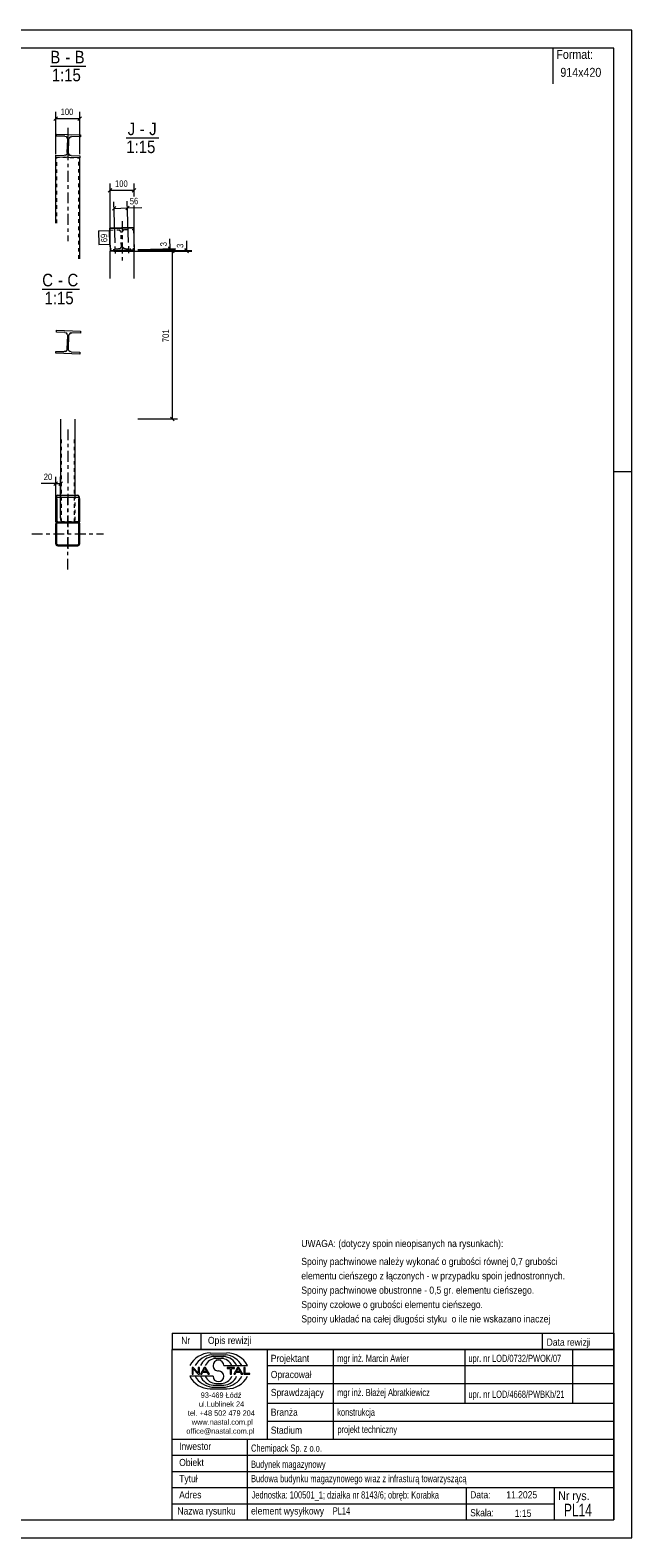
# Model space of a CAD drawing. Header units: millimetres. Extents: x 0 to 914, y 0 to 420.
# Tile 10 of 10: x 747 to 914, y 0 to 420. Entities that reach past the tile are written whole.
import ezdxf

# ---------------------------------------------------------------- set-up
doc = ezdxf.new("R2010")
doc.units = ezdxf.units.MM
for name, pattern in [('XKITLINE00', [0]), ('XKITLINE01', [4, 1, -1, 1, -1]), ('XKITLINE03', [6, 3, -1, 1, -1])]:
    doc.linetypes.add(name, pattern=pattern)
for name, color, linetype, lineweight in [('Arkusz rysunku', 3, 'Continuous', 0), ('Element', 2, 'Continuous', 0), ('Inny typ obiektu', 7, 'Continuous', 0), ('Wymiar', 4, 'Continuous', 0), ('Znak elementu', 2, 'Continuous', 0), ('Śruba', 3, 'Continuous', 0)]:
    doc.layers.add(name, color=color, linetype=linetype, lineweight=lineweight)
doc.styles.add('ARIAL', font='ARIAL.TTF')

msp = doc.modelspace()

# ---------------------------------------------------------------- linework, layer by layer
at = {"layer": 'Arkusz rysunku', "linetype": 'XKITLINE00', "lineweight": 0}
for p, q in [((914, 420), (0, 420)), ((914, 0), (914, 420)), ((909, 415), (5, 415)), ((909, 5), (909, 415)), ((914, 297), (909, 297)), ((5, 5), (909, 5)), ((0, 0), (914, 0))]:
    msp.add_line(p, q, dxfattribs=at)
at = {"layer": 'Element', "linetype": 'XKITLINE00', "lineweight": 0}
for p, q in [((753.82, 390.51), (753.84, 391.04)), ((753.82, 390.51), (753.84, 391.04)), ((753.84, 391.04), (760.5, 390.83)), ((753.84, 391.04), (760.5, 390.83)), ((760.5, 390.83), (760.49, 390.3)), ((760.5, 390.83), (760.49, 390.3)), ((756.19, 390.44), (753.82, 390.51)), ((756.19, 390.44), (753.82, 390.51)), ((756.19, 390.44), (756.49, 390.37)), ((756.19, 390.44), (756.49, 390.37)), ((756.85, 385.88), (756.96, 389.61)), ((756.85, 385.88), (756.96, 389.61)), ((756.91, 389.92), (756.96, 389.61)), ((756.91, 389.92), (756.96, 389.61)), ((757.18, 385.87), (757.3, 389.6)), ((757.18, 385.87), (757.3, 389.6)), ((757.3, 389.6), (757.37, 389.91)), ((757.3, 389.6), (757.37, 389.91)), ((757.81, 390.32), (758.12, 390.38)), ((757.81, 390.32), (758.12, 390.38)), ((760.49, 390.3), (758.12, 390.38)), ((760.49, 390.3), (758.12, 390.38)), ((753.64, 384.65), (753.66, 385.18)), ((753.64, 384.65), (753.66, 385.18)), ((760.3, 384.44), (753.64, 384.65)), ((760.3, 384.44), (753.64, 384.65)), ((753.65, 366.22), (753.65, 384.65)), ((753.66, 385.18), (756.02, 385.11)), ((753.66, 385.18), (756.02, 385.11)), ((756.33, 385.16), (756.02, 385.11)), ((756.33, 385.16), (756.02, 385.11)), ((756.85, 385.88), (756.78, 385.58)), ((756.85, 385.88), (756.78, 385.58)), ((757.23, 385.56), (757.18, 385.87)), ((757.23, 385.56), (757.18, 385.87)), ((757.95, 385.04), (757.65, 385.12)), ((757.95, 385.04), (757.65, 385.12)), ((757.95, 385.04), (760.32, 384.97)), ((757.95, 385.04), (760.32, 384.97)), ((760.32, 384.97), (760.3, 384.44)), ((760.32, 384.97), (760.3, 384.44)), ((760.3, 384.44), (760.32, 384.44)), ((760.31, 356.3), (760.32, 384.44)), ((775.25, 365.04), (768.58, 364.83)), ((768.58, 364.83), (768.59, 364.63)), ((775.25, 364.84), (768.59, 364.63)), ((768.59, 364.63), (768.78, 358.64)), ((775.25, 365.04), (775.25, 364.84)), ((775.25, 364.84), (775.44, 358.85)), ((768.78, 358.64), (775.44, 358.85)), ((768.78, 358.64), (768.79, 358.44)), ((768.78, 350.78), (768.78, 358.44)), ((768.78, 358.44), (768.78, 358.44)), ((768.78, 358.44), (768.79, 358.44)), ((768.79, 358.44), (775.45, 358.65)), ((775.44, 358.85), (775.45, 358.65)), ((775.45, 350.78), (775.45, 358.65)), ((775.45, 358.65), (775.45, 358.65)), ((775.45, 358.65), (775.45, 358.65)), ((753.82, 335.84), (753.84, 336.38)), ((753.82, 335.84), (753.84, 336.38)), ((753.84, 336.38), (760.5, 336.17)), ((753.84, 336.38), (760.5, 336.17)), ((760.5, 336.17), (760.49, 335.63)), ((760.5, 336.17), (760.49, 335.63)), ((756.19, 335.77), (753.82, 335.84)), ((756.19, 335.77), (753.82, 335.84)), ((756.19, 335.77), (756.49, 335.7)), ((756.19, 335.77), (756.49, 335.7)), ((756.85, 331.21), (756.96, 334.94)), ((756.85, 331.21), (756.96, 334.94)), ((756.91, 335.25), (756.96, 334.94)), ((756.91, 335.25), (756.96, 334.94)), ((757.18, 331.2), (757.3, 334.93)), ((757.18, 331.2), (757.3, 334.93)), ((757.3, 334.93), (757.37, 335.24)), ((757.3, 334.93), (757.37, 335.24)), ((757.81, 335.66), (758.12, 335.71)), ((757.81, 335.66), (758.12, 335.71)), ((760.49, 335.63), (758.12, 335.71)), ((760.49, 335.63), (758.12, 335.71)), ((753.64, 329.98), (753.66, 330.51)), ((753.64, 329.98), (753.66, 330.51)), ((760.3, 329.77), (753.64, 329.98)), ((760.3, 329.77), (753.64, 329.98)), ((753.66, 330.51), (756.02, 330.44)), ((753.66, 330.51), (756.02, 330.44)), ((756.33, 330.49), (756.02, 330.44)), ((756.33, 330.49), (756.02, 330.44)), ((756.85, 331.21), (756.78, 330.91)), ((756.85, 331.21), (756.78, 330.91)), ((757.23, 330.89), (757.18, 331.2)), ((757.23, 330.89), (757.18, 331.2)), ((757.95, 330.38), (757.65, 330.45)), ((757.95, 330.38), (757.65, 330.45)), ((757.95, 330.38), (760.32, 330.3)), ((757.95, 330.38), (760.32, 330.3)), ((760.32, 330.3), (760.3, 329.77)), ((760.32, 330.3), (760.3, 329.77)), ((754.97, 311.63), (754.97, 290.42)), ((758.97, 311.63), (758.97, 290.42)), ((753.68, 289.83), (753.64, 289.47)), ((753.68, 289.83), (753.64, 289.47)), ((753.93, 289.65), (753.99, 289.81)), ((753.93, 289.65), (753.99, 289.81)), ((754.18, 290.42), (753.97, 290.34)), ((754.18, 290.42), (753.97, 290.34)), ((753.99, 289.81), (754.07, 289.91)), ((753.99, 289.81), (754.07, 289.91)), ((754.07, 289.91), (754.18, 289.94)), ((754.07, 289.91), (754.18, 289.94)), ((754.18, 290.42), (759.78, 290.42)), ((754.18, 290.42), (759.78, 290.42)), ((754.18, 289.94), (759.78, 289.95)), ((754.18, 289.94), (759.78, 289.95)), ((759.98, 290.35), (759.78, 290.42)), ((759.98, 290.35), (759.78, 290.42)), ((759.78, 289.95), (759.88, 289.91)), ((759.78, 289.95), (759.88, 289.91)), ((759.88, 289.91), (759.96, 289.81)), ((759.88, 289.91), (759.96, 289.81)), ((759.96, 289.81), (760.02, 289.66)), ((759.96, 289.81), (760.02, 289.66)), ((760.31, 289.47), (760.27, 289.84)), ((760.31, 289.47), (760.27, 289.84)), ((753.64, 289.47), (753.64, 283.05)), ((753.64, 283.05), (753.64, 289.47)), ((753.64, 283.05), (753.64, 289.47)), ((753.91, 289.47), (753.93, 289.65)), ((753.91, 289.47), (753.93, 289.65)), ((753.91, 289.47), (753.91, 283.05)), ((753.91, 283.05), (753.91, 289.47)), ((760.02, 289.66), (760.04, 289.47)), ((760.02, 289.66), (760.04, 289.47)), ((760.04, 283.05), (760.04, 289.47)), ((760.04, 283.05), (760.04, 289.47)), ((760.31, 283.05), (760.31, 289.47)), ((760.31, 283.05), (760.31, 289.47)), ((753.64, 283.05), (753.64, 283.05)), ((753.64, 283.05), (753.98, 283.05)), ((753.64, 283.05), (753.91, 283.05)), ((753.68, 282.72), (753.64, 282.51)), ((753.68, 282.72), (753.64, 282.51)), ((753.64, 276.91), (753.64, 282.51)), ((753.64, 276.91), (753.64, 282.51)), ((753.91, 282.51), (753.93, 282.62)), ((753.91, 282.51), (753.93, 282.62)), ((753.91, 276.91), (753.91, 282.51)), ((753.91, 276.91), (753.91, 282.51)), ((753.93, 282.62), (753.98, 282.7)), ((753.93, 282.62), (753.98, 282.7)), ((754.17, 283.05), (753.97, 283.01)), ((754.17, 283.05), (753.97, 283.01)), ((753.98, 283.05), (754.17, 283.05)), ((753.98, 282.7), (754.07, 282.76)), ((753.98, 282.7), (754.07, 282.76)), ((754.07, 282.76), (754.17, 282.78)), ((754.07, 282.76), (754.17, 282.78)), ((754.17, 283.05), (759.77, 283.05)), ((754.17, 283.05), (759.77, 283.05)), ((754.17, 282.78), (759.77, 282.78)), ((754.17, 282.78), (759.77, 282.78)), ((759.98, 283.01), (759.77, 283.05)), ((759.98, 283.01), (759.77, 283.05)), ((760.31, 283.05), (759.77, 283.05)), ((759.77, 282.78), (759.88, 282.76)), ((759.77, 282.78), (759.88, 282.76)), ((759.88, 282.76), (759.96, 282.7)), ((759.88, 282.76), (759.96, 282.7)), ((759.96, 282.7), (760.02, 282.62)), ((759.96, 282.7), (760.02, 282.62)), ((760.02, 282.62), (760.04, 282.51)), ((760.02, 282.62), (760.04, 282.51)), ((760.04, 283.05), (760.31, 283.05)), ((760.04, 276.91), (760.04, 282.51)), ((760.04, 276.91), (760.04, 282.51)), ((760.31, 282.51), (760.27, 282.72)), ((760.31, 282.51), (760.27, 282.72)), ((760.31, 276.91), (760.31, 282.51)), ((760.31, 276.91), (760.31, 282.51)), ((753.64, 276.91), (753.68, 276.71)), ((753.64, 276.91), (753.68, 276.71)), ((753.93, 276.81), (753.91, 276.91)), ((753.93, 276.81), (753.91, 276.91)), ((753.98, 276.72), (753.93, 276.81)), ((753.98, 276.72), (753.93, 276.81)), ((753.97, 276.42), (754.17, 276.38)), ((753.97, 276.42), (754.17, 276.38)), ((754.07, 276.67), (753.98, 276.72)), ((754.07, 276.67), (753.98, 276.72)), ((754.17, 276.65), (754.07, 276.67)), ((754.17, 276.65), (754.07, 276.67)), ((754.17, 276.65), (759.77, 276.65)), ((754.17, 276.65), (759.77, 276.65)), ((754.17, 276.38), (759.77, 276.38)), ((754.17, 276.38), (759.77, 276.38)), ((759.88, 276.67), (759.77, 276.65)), ((759.88, 276.67), (759.77, 276.65)), ((759.77, 276.38), (759.98, 276.42)), ((759.77, 276.38), (759.98, 276.42)), ((759.96, 276.72), (759.88, 276.67)), ((759.96, 276.72), (759.88, 276.67)), ((760.02, 276.81), (759.96, 276.72)), ((760.02, 276.81), (759.96, 276.72)), ((760.04, 276.91), (760.02, 276.81)), ((760.04, 276.91), (760.02, 276.81)), ((760.27, 276.71), (760.31, 276.91)), ((760.27, 276.71), (760.31, 276.91))]:
    msp.add_line(p, q, dxfattribs=at)
at = {"layer": 'Element', "linetype": 'XKITLINE03', "lineweight": 0}
for p, q in [((756.99, 392.79), (756.98, 361.26)), ((757.07, 387.74), (757.07, 387.74)), ((772.12, 366.79), (772.12, 355.74)), ((772.02, 361.74), (772.02, 361.74)), ((757.07, 333.07), (757.07, 333.07)), ((756.97, 308.79), (756.97, 274.79)), ((756.97, 269.71), (756.97, 289.71)), ((756.98, 284.52), (756.97, 274.79)), ((746.97, 279.71), (766.97, 279.71))]:
    msp.add_line(p, q, dxfattribs=at)
at = {"layer": 'Element', "linetype": 'XKITLINE01', "lineweight": 0}
for p, q in [((753.65, 384.65), (760.3, 384.44)), ((753.91, 366.22), (753.92, 384.64)), ((753.92, 384.64), (753.92, 384.64)), ((760.05, 356.3), (760.05, 384.45)), ((768.59, 364.63), (768.6, 364.3)), ((768.6, 364.3), (770.97, 364.38)), ((770.97, 364.38), (771.27, 364.32)), ((771.72, 363.91), (771.79, 363.6)), ((771.91, 359.87), (771.79, 363.6)), ((772.12, 363.61), (772.17, 363.92)), ((772.24, 359.88), (772.12, 363.61)), ((772.59, 364.37), (772.9, 364.44)), ((772.9, 364.44), (775.26, 364.51)), ((775.25, 364.84), (775.26, 364.51)), ((771.13, 359.04), (768.77, 358.97)), ((768.77, 358.97), (768.78, 358.64)), ((768.79, 358.44), (768.82, 358.44)), ((775.45, 358.65), (768.82, 358.44)), ((769.05, 358.45), (769.05, 358.45)), ((771.44, 359.12), (771.13, 359.04)), ((771.91, 359.87), (771.86, 359.56)), ((772.31, 359.58), (772.24, 359.88)), ((773.07, 359.11), (772.76, 359.16)), ((773.07, 359.11), (775.43, 359.18)), ((775.16, 358.64), (775.11, 358.64)), ((775.18, 358.64), (775.16, 358.64)), ((775.18, 358.64), (775.18, 358.64)), ((775.43, 359.18), (775.44, 358.85)), ((755.17, 305.96), (755.17, 283.05)), ((758.77, 305.96), (758.77, 283.05)), ((754.97, 290.42), (754.97, 283.05)), ((758.97, 290.42), (758.97, 283.05)), ((753.91, 283.05), (753.91, 289.47)), ((753.91, 283.05), (753.91, 283.05)), ((753.93, 283.05), (753.97, 283.05)), ((753.97, 283.05), (753.98, 283.05)), ((760.04, 283.05), (754.17, 283.05)), ((754.97, 283.05), (758.97, 283.05)), ((760.31, 283.05), (760.31, 283.05))]:
    msp.add_line(p, q, dxfattribs=at)
at = {"layer": 'Element', "linetype": 'XKITLINE00', "lineweight": 0}
for centre, radius, start, end in [((756.16, 389.64), 0.8, 20.6923, 65.6923), ((756.16, 389.64), 0.8, 20.6923, 65.6923), ((758.1, 389.58), 0.8, 110.6923, 155.6923), ((758.1, 389.58), 0.8, 110.6923, 155.6923), ((756.05, 385.91), 0.8, 290.6923, 335.6923), ((756.05, 385.91), 0.8, 290.6923, 335.6923), ((757.98, 385.84), 0.8, 200.6923, 245.6923), ((757.98, 385.84), 0.8, 200.6923, 245.6923), ((756.16, 334.97), 0.8, 20.6923, 65.6923), ((756.16, 334.97), 0.8, 20.6923, 65.6923), ((758.1, 334.91), 0.8, 110.6923, 155.6923), ((758.1, 334.91), 0.8, 110.6923, 155.6923), ((756.05, 331.24), 0.8, 290.6923, 335.6923), ((756.05, 331.24), 0.8, 290.6923, 335.6923), ((757.98, 331.18), 0.8, 200.6923, 245.6923), ((757.98, 331.18), 0.8, 200.6923, 245.6923), ((754.55, 289.68), 0.878, 131.0303, 170.0735), ((754.55, 289.68), 0.878, 131.0303, 170.0735), ((759.4, 289.69), 0.877, 9.9234, 49.0025), ((759.4, 289.69), 0.877, 9.9234, 49.0025), ((754.17, 282.51), 0.533, 112.5, 157.5), ((754.17, 282.51), 0.533, 112.5, 157.5), ((759.77, 282.51), 0.533, 22.5, 67.5), ((759.77, 282.51), 0.533, 22.5, 67.5), ((754.17, 276.91), 0.533, 202.5, 247.5), ((754.17, 276.91), 0.533, 202.5, 247.5), ((759.77, 276.91), 0.533, 292.5, 337.5), ((759.77, 276.91), 0.533, 292.5, 337.5)]:
    msp.add_arc(centre, radius, start, end, dxfattribs=at)
at = {"layer": 'Element', "linetype": 'XKITLINE01', "lineweight": 0}
for centre, start, end in [((770.99, 363.58), 24.3077, 69.3077), ((772.92, 363.64), 114.3077, 159.3077), ((771.11, 359.84), 294.3077, 339.3077), ((773.04, 359.91), 204.3077, 249.3077)]:
    msp.add_arc(centre, 0.8, start, end, dxfattribs=at)
at = {"layer": 'Inny typ obiektu', "linetype": 'XKITLINE00', "lineweight": 0}
for p, q in [((892, 415), (892, 405)), ((752.13, 410), (762.01, 410)), ((773.27, 390), (782.35, 390)), ((749.87, 347.88), (760.26, 347.88)), ((786, 57), (786, 52.5)), ((786, 57), (909, 57)), ((794, 57), (794, 52.5)), ((889, 57), (889, 52.5)), ((909, 57), (909, 52.5)), ((909, 52.5), (786, 52.5)), ((786, 5), (786, 52.5)), ((786, 52.5), (909, 52.5)), ((796.62, 51.49), (801.23, 51.5)), ((797.07, 50.99), (800.86, 51)), ((797.46, 50.49), (800.45, 50.49)), ((812.5, 52.5), (812.5, 27.5)), ((831, 27.5), (831, 52.5)), ((867.5, 52.5), (867.5, 37.5)), ((897.5, 52.5), (897.5, 37.5)), ((909, 52.5), (909, 5)), ((791.93, 47.44), (791.57, 47.44)), ((791.57, 47.44), (791.57, 45.56)), ((791.9, 47.04), (793.29, 45.56)), ((791.9, 45.56), (791.9, 47.04)), ((793.31, 45.96), (791.93, 47.44)), ((793.65, 47.44), (793.31, 47.44)), ((793.31, 47.44), (793.31, 45.96)), ((793.65, 45.56), (793.65, 47.44)), ((794.96, 47.44), (793.94, 45.56)), ((794.71, 46.33), (795.14, 47.24)), ((795.6, 46.33), (794.71, 46.33)), ((795.33, 47.44), (794.96, 47.44)), ((795.14, 47.24), (795.6, 46.33)), ((796.41, 45.56), (795.33, 47.44)), ((798.2, 49.98), (799.73, 49.99)), ((800.42, 47.99), (806.98, 47.99)), ((803.43, 47.44), (801.34, 47.44)), ((801.34, 47.44), (801.34, 47.22)), ((801.34, 47.22), (802.21, 47.22)), ((802.21, 47.22), (802.21, 45.56)), ((802.56, 45.56), (802.56, 47.22)), ((802.56, 47.22), (803.43, 47.22)), ((804.21, 47.44), (803.2, 45.56)), ((803.43, 47.22), (803.43, 47.44)), ((803.96, 46.33), (804.39, 47.24)), ((804.86, 46.33), (803.96, 46.33)), ((804.59, 47.44), (804.21, 47.44)), ((804.4, 47.24), (804.39, 47.24)), ((804.4, 47.24), (804.86, 46.33)), ((805.67, 45.56), (804.59, 47.44)), ((806.36, 47.44), (806.01, 47.44)), ((806.01, 47.44), (806.01, 45.56)), ((806.36, 45.78), (806.36, 47.44)), ((812.5, 48), (909, 48)), ((797.43, 45.01), (791, 45.01)), ((791.57, 45.56), (791.9, 45.56)), ((793.29, 45.56), (793.65, 45.56)), ((793.94, 45.56), (794.31, 45.56)), ((794.31, 45.56), (794.61, 46.13)), ((794.61, 46.13), (795.71, 46.13)), ((795.71, 46.13), (796.02, 45.56)), ((796.02, 45.56), (796.41, 45.56)), ((797.07, 42.01), (800.86, 42)), ((797.46, 42.51), (800.45, 42.51)), ((798.2, 43.02), (799.73, 43.01)), ((802.21, 45.56), (802.56, 45.56)), ((803.2, 45.56), (803.57, 45.56)), ((803.57, 45.56), (803.86, 46.13)), ((803.86, 46.13), (804.96, 46.13)), ((804.96, 46.13), (805.27, 45.56)), ((805.27, 45.56), (805.67, 45.56)), ((806.01, 45.56), (807.66, 45.56)), ((807.66, 45.78), (806.36, 45.78)), ((807.66, 45.56), (807.66, 45.78)), ((812.5, 43), (909, 43)), ((796.62, 41.51), (801.23, 41.5)), ((812.5, 37.5), (909, 37.5)), ((812.5, 32.5), (909, 32.5)), ((786, 27.5), (909, 27.5)), ((807, 5), (807, 27.5)), ((786, 23), (909, 23)), ((786, 18.5), (909, 18.5)), ((786, 14), (909, 14)), ((868, 5), (868, 14)), ((892.5, 5), (892.5, 14)), ((786, 9.5), (892.5, 9.5)), ((786, 5), (909, 5))]:
    msp.add_line(p, q, dxfattribs=at)
for centre, radius, start, end in [((796.72, 45.08), 6.42, 90.8317, 153.0136), ((797.67, 45), 6.02, 95.7347, 150.2266), ((797.7, 46.42), 4.07, 93.3428, 157.3393), ((800.22, 46.41), 4.08, 22.7023, 86.7527), ((800.24, 44.98), 6.04, 29.8256, 84.1252), ((801.25, 45.07), 6.43, 27.0191, 90.199), ((798.33, 46.6), 3.38, 92.229, 155.8008), ((798.92, 47.99), 1.49, 0.0741, 179.9259), ((798.92, 47.99), 1.49, 179.9259, 270), ((798.92, 45), 1.49, 0.0741, 90), ((799.59, 46.6), 3.39, 24.2351, 87.5913), ((796.72, 47.92), 6.42, 206.9864, 269.1683), ((797.67, 48), 6.02, 209.7734, 264.2653), ((797.7, 46.58), 4.07, 202.6607, 266.6572), ((798.33, 46.4), 3.38, 204.1992, 267.771), ((798.92, 45.01), 1.49, 180.0741, 359.9259), ((799.59, 46.4), 3.39, 272.4087, 335.7649), ((800.22, 46.59), 4.08, 273.2473, 337.2977), ((800.24, 48.02), 6.04, 275.8748, 330.1744), ((801.25, 47.93), 6.43, 269.801, 332.9809)]:
    msp.add_arc(centre, radius, start, end, dxfattribs=at)
at = {"layer": 'Wymiar', "linetype": 'XKITLINE00', "lineweight": 0}
for p, q in [((754.15, 395.89), (753.13, 394.87)), ((753.64, 385.44), (753.64, 397.24)), ((753.64, 395.38), (760.32, 395.38)), ((760.83, 395.89), (759.81, 394.87)), ((760.32, 385.44), (760.32, 397.24)), ((769.29, 375.89), (768.27, 374.87)), ((768.78, 359.65), (768.78, 377.24)), ((768.78, 375.38), (775.45, 375.38)), ((775.96, 375.89), (774.94, 374.87)), ((775.45, 373.64), (775.45, 377.24)), ((770.37, 370.87), (769.39, 369.82)), ((770.18, 360.75), (769.82, 372.2)), ((769.88, 370.34), (773.61, 370.46)), ((774.1, 370.98), (773.12, 369.93)), ((773.91, 360.87), (773.55, 372.32)), ((773.61, 370.46), (777.63, 370.58)), ((773.61, 370.46), (777.63, 370.58)), ((775.45, 359.65), (775.45, 371.12)), ((785.52, 359.17), (785.43, 361.85)), ((785.52, 359.17), (785.43, 361.85)), ((790.11, 358.65), (790.11, 361.33)), ((790.11, 358.65), (790.11, 361.33)), ((769.79, 358.44), (787.55, 358.44)), ((769.79, 358.44), (791.55, 358.44)), ((776.44, 358.88), (786.96, 359.21)), ((776.45, 358.68), (786.96, 359.01)), ((776.45, 358.65), (791.55, 358.65)), ((784.99, 359.66), (786.04, 358.67)), ((785, 359.46), (786.05, 358.47)), ((785.52, 358.97), (785.52, 359.17)), ((785.6, 358.95), (786.62, 357.93)), ((786.11, 311.71), (786.11, 358.44)), ((789.6, 359.16), (790.62, 358.14)), ((789.6, 358.95), (790.62, 357.93)), ((790.11, 358.44), (790.11, 358.65)), ((776.45, 311.71), (787.55, 311.71)), ((785.6, 312.22), (786.62, 311.2)), ((754.15, 294.22), (753.13, 293.2)), ((753.64, 284.05), (753.64, 295.57)), ((755.48, 294.22), (754.46, 293.2)), ((754.97, 284.05), (754.97, 295.57)), ((753.64, 293.71), (749.62, 293.71)), ((753.64, 293.71), (749.62, 293.71)), ((753.64, 293.71), (754.97, 293.71))]:
    msp.add_line(p, q, dxfattribs=at)
at = {"layer": 'Znak elementu', "linetype": 'XKITLINE00', "lineweight": 0}
for p, q in [((765.5, 364.14), (768.5, 364.23)), ((765.5, 364.14), (765.63, 360.27)), ((768.5, 364.23), (768.62, 360.36)), ((765.63, 360.27), (768.62, 360.36))]:
    msp.add_line(p, q, dxfattribs=at)
at = {"layer": 'Śruba', "linetype": 'XKITLINE00', "lineweight": 0}
for p, q in [((769.79, 358.47), (769.77, 359)), ((770.27, 357.75), (770.21, 359.75)), ((770.72, 358.5), (770.7, 359.03)), ((773.52, 358.59), (773.5, 359.12)), ((774.01, 357.87), (773.94, 359.87)), ((774.45, 358.62), (774.43, 359.15))]:
    msp.add_line(p, q, dxfattribs=at)

# ---------------------------------------------------------------- texts
at = {"layer": 'Inny typ obiektu', "style": 'ARIAL'}
for s, height, width, p in [('B', 3.5, 0.85, (752.13, 410.75)), ('-', 3.5, 0.85, (756.29, 410.75)), ('B', 3.5, 0.85, (758.9, 410.75)), ('Format:', 2.5, 0.85, (893, 412)), ('1:15', 3.5, 0.85, (752.53, 405.75)), ('914x420', 2.5, 0.85, (894.11, 407)), ('J', 3.5, 0.85, (773.65, 390.75)), ('-', 3.5, 0.85, (777.03, 390.75)), ('J', 3.5, 0.85, (779.64, 390.75)), ('1:15', 3.5, 0.85, (773.27, 385.75)), ('C', 3.5, 0.85, (749.87, 348.63)), ('-', 3.5, 0.85, (754.29, 348.63)), ('C', 3.5, 0.85, (756.89, 348.63)), ('1:15', 3.5, 0.85, (750.52, 343.63)), ('UWAGA: (dotyczy spoin nieopisanych na rysunkach):', 2, 0.85, (822, 81)), ('Spoiny pachwinowe należy wykonać o grubości równej 0,7 grubości', 2, 0.85, (822, 76)), ('elementu cieńszego z łączonych - w przypadku spoin jednostronnych.', 2, 0.85, (822, 72)), ('Spoiny pachwinowe obustronne - 0,5 gr. elementu cieńszego.', 2, 0.85, (822, 68)), ('Spoiny czołowe o grubości elementu cieńszego.', 2, 0.85, (822, 64)), ('Spoiny układać na całej długości styku  o ile nie wskazano inaczej', 2, 0.85, (822, 60)), ('Nr', 2, 0.85, (788.54, 54)), ('Opis rewizji', 2, 0.85, (796, 54)), ('Data rewizji', 2, 0.85, (890.28, 53.5)), ('Projektant', 2, 0.85, (813.5, 49)), ('mgr inż. Marcin Awier', 2, 0.68, (832, 49)), ('upr. nr LOD/0732/PWOK/07', 2, 0.68, (868.5, 49)), ('Opracował', 2, 0.85, (813.5, 44.5)), ('ul.Lublinek 24', 1.5, 0.85, (793.5, 36.5)), ('93-469 Łódź', 1.5, 0.85, (794, 39)), ('Sprawdzający', 2, 0.85, (813.5, 39.5)), ('mgr inż. Błażej Abratkiewicz', 2, 0.68, (831.94, 39.5)), ('upr. nr LOD/4668/PWBKb/21', 2, 0.68, (868.5, 39)), ('tel. +48 502 479 204', 1.5, 0.85, (790.41, 34)), ('Branża', 2, 0.85, (813.5, 34)), ('konstrukcja', 2, 0.68, (832, 34)), ('office@nastal.com.pl', 1.5, 0.85, (790, 29)), ('www.nastal.com.pl', 1.5, 0.85, (791.5, 31.5)), ('Stadium', 2, 0.85, (813.5, 29)), ('projekt techniczny', 2, 0.68, (832.04, 29.19)), ('Inwestor', 2, 0.85, (787.96, 24.5)), ('Chemipack Sp. z o.o.', 2, 0.68, (808, 24)), ('Obiekt', 2, 0.85, (788, 20)), ('Budynek magazynowy', 2, 0.68, (808, 19.5)), ('Tytuł', 2, 0.85, (788, 15.5)), ('Budowa budynku magazynowego wraz z infrasturą towarzyszącą', 2, 0.68, (808, 15.5)), ('Adres', 2, 0.85, (788, 11)), ('Jednostka: 100501_1; działka nr 8143/6; obręb: Korabka', 2, 0.68, (808.16, 10.96)), ('Data:', 2, 0.85, (869, 11)), ('11.2025', 2, 0.85, (879.06, 11)), ('Nr rys.', 2.5, 0.85, (893.5, 10.5)), ('Nazwa rysunku', 2, 0.85, (787.5, 6.5)), ('element wysyłkowy', 2, 0.85, (808, 6.5)), ('PL14', 2, 0.68, (830.75, 6.5)), ('PL14', 3.5, 0.68, (895.11, 6)), ('Skala:', 2, 0.85, (869, 6)), ('1:15', 2, 0.85, (881.42, 5.85))]:
    msp.add_text(s, height=height, dxfattribs=dict(at, width=width)).set_placement(p)
at = {"layer": 'Wymiar', "style": 'ARIAL', "width": 0.85}
for s, p in [('100', (754.98, 396.34)), ('100', (770.11, 376.34)), ('20', (750.29, 294.67))]:
    msp.add_text(s, height=1.8, dxfattribs=at).set_placement(p)
for s, rotation, p in [('56', 1.7991, (774.26, 371.44)), ('3', 91.805, (784.54, 359.81)), ('3', 90.0002, (789.15, 359.32)), ('701', 90.0002, (785.15, 333.07))]:
    msp.add_text(s, height=1.8, rotation=rotation, dxfattribs=at).set_placement(p)
at = {"layer": 'Znak elementu', "style": 'ARIAL', "width": 0.85}
msp.add_text('69', height=1.8, rotation=91.805, dxfattribs=at).set_placement((768.01, 360.94))

doc.saveas('drawing.dxf')
